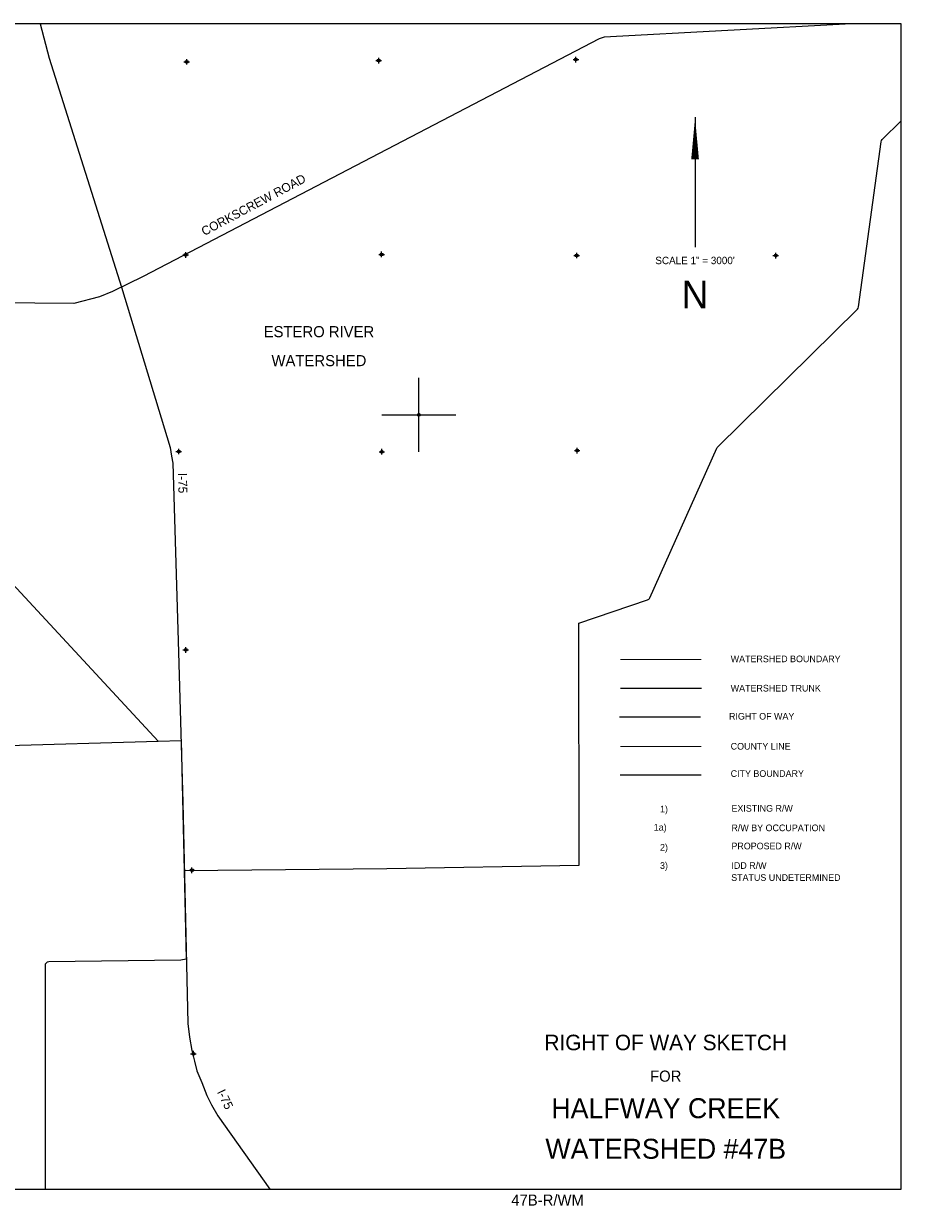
# Model space of a CAD drawing. Extents: x 205612 to 253612, y 717418 to 749436.
# Tile 2 of 2: x 229899 to 253612, y 717418 to 749436. Entities that reach past the tile are written whole.
import ezdxf
from ezdxf.enums import TextEntityAlignment as Align

# ---------------------------------------------------------------- set-up
doc = ezdxf.new("R2010")
doc.units = 0
doc.header["$LTSCALE"] = 800
doc.header["$PDMODE"] = 34
doc.header["$PDSIZE"] = 75
for name, pattern in [('DASHED', [0]), ('PHANTOM', [0]), ('STREAM', [0])]:
    doc.linetypes.add(name, pattern=pattern)
doc.layers.get('0').update_dxf_attribs({"linetype": 'CONTINUOUS'})
for name, color, linetype in [('BORDER', 1, 'CONTINUOUS'), ('CITY', 14, 'DASHED'), ('COUNTY', 15, 'PHANTOM'), ('MAJROADS', 9, 'CONTINUOUS'), ('ROW', 6, 'PHANTOM'), ('SEC', 2, 'CONTINUOUS'), ('TEXT', 7, 'CONTINUOUS'), ('TRUNKS', 5, 'STREAM'), ('WSHEDS', 3, 'CONTINUOUS')]:
    doc.layers.add(name, color=color, linetype=linetype)

# ---------------------------------------------------------------- blocks, each defined once
blk = doc.blocks.new('TICK')
at = {"color": 0}
for points in [[(500, 0), (500, 1000)], [(0, 500), (1000, 500)]]:
    blk.add_lwpolyline(points, dxfattribs=at)
blk.add_point((500, 500), dxfattribs=at)

msp = doc.modelspace()

# ---------------------------------------------------------------- linework, layer by layer
at = {"layer": 'BORDER', "color": 0}
msp.add_lwpolyline([(205612, 717936), (253612, 717936), (253612, 749436), (205612, 749436)], close=True, dxfattribs=at)
at = {"layer": 'CITY', "color": 0}
msp.add_lwpolyline([(246014, 729138), (248208, 729138)], dxfattribs=at)
at = {"layer": 'COUNTY', "color": 0, "const_width": 30}
msp.add_lwpolyline([(248208, 729899), (246023, 729898)], dxfattribs=at)
at = {"layer": 'MAJROADS', "color": 0}
for points in [[(252262, 749436), (245579, 749071), (245447, 749024), (233131, 742604), (232295, 742196), (231945, 742051), (231254, 741870), (221759, 741954)], [(230348, 749436), (230591, 748504), (232545, 742318), (233856, 737978), (233891, 737746), (233926, 737562), (234085, 732446), (234200, 728390), (234257, 725598), (234336, 722409), (234382, 722048), (234438, 721680), (234518, 721395), (234576, 721130), (234714, 720816), (234847, 720464), (234975, 720215), (235140, 719913), (236549, 717936)]]:
    msp.add_lwpolyline(points, dxfattribs=at)
at = {"layer": 'ROW', "color": 0}
msp.add_lwpolyline([(245994, 730702), (248184, 730702)], dxfattribs=at)
at = {"layer": 'SEC', "color": 0}
for p in [(234303, 748406), (239490, 748437), (244819, 748466), (234275, 743186), (239570, 743200), (244840, 743171), (250219, 743167), (234088, 737872), (239575, 737867), (244852, 737897), (234277, 732510), (234445, 726554), (234485, 721595)]:
    msp.add_point(p, dxfattribs=at)
at = {"layer": 'TEXT', "color": 0}
msp.add_line((248039, 746909), (248039, 743397), dxfattribs=at)
msp.add_lwpolyline([(248039, 746909, 0, 208, 0), (248039, 745771, 208, 208, 0)], format="xyseb", dxfattribs=at)
at = {"layer": 'TRUNKS', "color": 0}
msp.add_lwpolyline([(246020, 731479), (248214, 731479)], dxfattribs=at)
at = {"layer": 'WSHEDS', "color": 0}
for points in [[(234238, 726552), (239714, 726600), (244908, 726689), (244897, 733230), (246757, 733865, 0.20809), (246816, 733918), (248629, 737965, -0.093041), (248650, 737996), (252429, 741722, 0.16561), (252457, 741780), (253068, 746246, -0.167535), (253097, 746304), (253612, 746810)], [(215130, 743539), (217222, 737884), (221460, 737968), (223728, 737925, 0.002678), (223729, 737925), (226936, 737898), (227229, 736846), (233528, 730045)], [(234238, 726552), (234293, 724153), (234144, 724128), (230574, 724076, 0.410117), (230475, 723976), (230477, 717936, -0.375441)]]:
    msp.add_lwpolyline(points, format="xyb", dxfattribs=at)
at = {"layer": 'WSHEDS', "color": 0, "const_width": 30}
msp.add_lwpolyline([(246023, 732252), (248208, 732252)], dxfattribs=at)
at = {"layer": 'WSHEDS', "color": 0}
for points in [[(229159, 729922), (233528, 730045)], [(233528, 730045), (234153, 730063), (234238, 726552)]]:
    msp.add_lwpolyline(points, dxfattribs=at)

# ---------------------------------------------------------------- block references
at = {"color": 0, "xscale": 2, "yscale": 2, "zscale": 2}
msp.add_blockref('TICK', (239575, 737867), dxfattribs=at)

# ---------------------------------------------------------------- texts
at = {"layer": 'MAJROADS', "color": 0}
msp.add_text('CORKSCREW ROAD', height=240, rotation=28.109, dxfattribs=at).set_placement((236164, 744434), align=Align.CENTER)
for rotation, p in [(271.194, (234069, 737294)), (295.658, (235116, 720562))]:
    msp.add_text('I-75', height=240, rotation=rotation, dxfattribs=at).set_placement(p)
at = {"layer": 'TEXT', "color": 0}
for s, height, p in [('SCALE 1" = 3000\'', 200, (248038, 742936)), ('N', 750, (248036, 741741)), ('ESTERO RIVER', 300, (237876, 740962)), ('WATERSHED', 300, (237876, 740179)), ('RIGHT OF WAY SKETCH', 420, (247246, 721690)), ('FOR', 300.1, (247246, 720840)), ('HALFWAY CREEK', 540, (247246, 719853)), ('WATERSHED #47B', 540, (247246, 718757)), ('47B-R/WM', 300, (244054, 717491))]:
    msp.add_text(s, height=height, dxfattribs=at).set_placement(p, align=Align.CENTER)
for s, p in [('WATERSHED BOUNDARY', (249002, 732178)), ('WATERSHED TRUNK', (249002, 731386)), ('RIGHT OF WAY', (248956, 730627)), ('COUNTY LINE', (249001, 729816)), ('CITY BOUNDARY', (249001, 729078)), ('1)', (247092, 728117)), ('EXISTING R/W', (249022, 728138)), ('1a)', (246923, 727626)), ('R/W BY OCCUPATION', (249022, 727611)), ('2)', (247092, 727084)), ('PROPOSED R/W', (249022, 727120)), ('3)', (247092, 726593)), ('IDD R/W ', (249022, 726593)), ('STATUS UNDETERMINED', (249015, 726268))]:
    msp.add_text(s, height=180, dxfattribs=at).set_placement(p)

doc.saveas('drawing.dxf')
